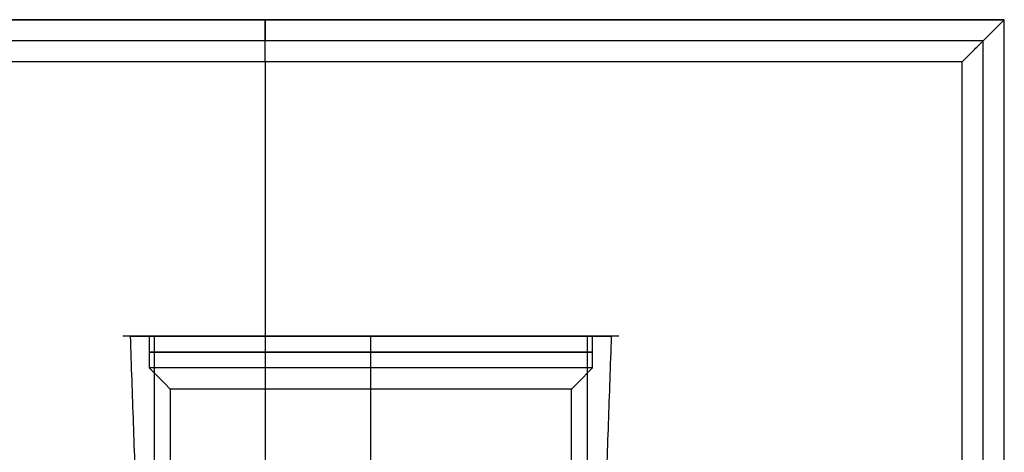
# Model space of a CAD drawing. Header units: centimetres. Extents: x -13.3 to 11.8, y -20.4 to 19.5.
# Tile 5 of 17: x -10.9 to -6.2, y 1.5 to 3.5. Entities that reach past the tile are written whole.
import ezdxf

# ---------------------------------------------------------------- set-up
doc = ezdxf.new("R2010")
doc.units = ezdxf.units.CM
doc.layers.add('Default', color=7, linetype='Continuous', true_color=0x000000)

# ---------------------------------------------------------------- blocks, each defined once
blk = doc.blocks.new('4322F21CRO_AF1')
at = {"layer": 'Default'}
for p, q in [((35, 35, 2.5), (-35, 35, 2.5)), ((0, 35), (0, 34)), ((0, 35), (0, 35, 5)), ((35, -35, 2.5), (35, 35, 2.5)), ((34, 34, 2.5), (-34, 34, 2.5)), ((0, 34), (0, 34, 5)), ((34, -34, 2.5), (34, 34, 2.5)), ((0, 33, 7), (0, 10.7, 7)), ((0, 33, 6), (0, 10.7, 6))]:
    blk.add_line(p, q, dxfattribs=at)
at = {"layer": 'Default', "extrusion": (-1, 0, 0)}
for radius in [2, 1]:
    blk.add_arc((-33, 5), radius, 90, 180, dxfattribs=at)
at = {"layer": 'Default'}
for points, degree in [([(35, 35), (0, 35), (-35, 35)], 2), ([(-35, 35, 5), (0, 35, 5), (35, 35, 5)], 2), ([(33, 33, 7), (33.185, 33.185, 7), (33.537, 33.537, 6.948), (33.986, 33.986, 6.761), (34.361, 34.361, 6.488), (34.653, 34.653, 6.154), (34.859, 34.859, 5.776), (34.976, 34.976, 5.386), (35, 35, 5.127), (35, 35, 5)], 3), ([(35, -35), (35, 0), (35, 35)], 2), ([(35, 35, 5), (35, 35, 2.5), (35, 35)], 2), ([(35, -35, 5), (35, 0, 5), (35, 35, 5)], 2), ([(34, 34, 5), (0, 34, 5), (-34, 34, 5)], 2), ([(34, 34), (0, 34), (-34, 34)], 2), ([(33, 33, 6), (33.103, 33.103, 6), (33.297, 33.297, 5.968), (33.543, 33.543, 5.854), (33.746, 33.746, 5.682), (33.894, 33.894, 5.472), (33.982, 33.982, 5.235), (34, 34, 5.077), (34, 34, 5)], 3), ([(34, -34, 5), (34, 0, 5), (34, 34, 5)], 2), ([(34, -34), (34, 0), (34, 34)], 2), ([(34, 34), (34, 34, 2.5), (34, 34, 5)], 2), ([(33, 33, 7), (0, 33, 7), (-33, 33, 7)], 2), ([(33, 33, 6), (0, 33, 6), (-33, 33, 6)], 2), ([(33, -33, 7), (33, 0, 7), (33, 33, 7)], 2), ([(33, -33, 6), (33, 0, 6), (33, 33, 6)], 2)]:
    blk.add_open_spline(points, degree=degree, dxfattribs=at)
blk = doc.blocks.new('M0145_RACC_CONICO_1_2_L34_R001415')
at = {"layer": 'Default'}
for p, q in [((-11.4, 34), (-10.5, 34)), ((0, 34, 11.4), (0, 34, 10.5)), ((0, 34, -10.5), (0, 34, -11.4)), ((0, 0.965, 10.246), (0, 34, 11.4)), ((0, 32.5, 10.5), (0, 34, 10.5)), ((0, 32.5, -10.5), (0, 34, -10.5)), ((0, 0.965, -10.246), (0, 34, -11.4)), ((10.5, 34), (11.4, 34)), ((0, 31.5, 9.5), (0, 32.5, 10.5)), ((0, 31.5, -9.5), (0, 32.5, -10.5)), ((0, 22, 9.5), (0, 31.5, 9.5)), ((0, 22, -9.5), (0, 31.5, -9.5)), ((-9.5, 22), (-8.25, 22)), ((0, 0, 8.25), (0, 22, 8.25)), ((0, 0, -8.25), (0, 22, -8.25)), ((0, 22, 9.5), (0, 22, 8.25)), ((0, 22, -8.25), (0, 22, -9.5)), ((8.25, 22), (9.5, 22)), ((-9.247, 0), (-8.25, 0)), ((0, 0, 9.247), (0, 0, 8.25)), ((0, 0, -8.25), (0, 0, -9.247)), ((8.25, 0), (9.247, 0))]:
    blk.add_line(p, q, dxfattribs=at)
at = {"layer": 'Default', "extrusion": (0, 1, 0)}
for centre, radius, start, end in [((0, 0, 34), 11.4, 0, 180), ((0, 0, 34), 11.4, 180, 0), ((0, 0, 33.25), 10.5, 0, 180), ((0, 0, 33.25), 10.5, 180, 0), ((0, 0, 32.5), 10.5, 180, 0), ((0, 0, 31.5), 9.5, 180, 0), ((0, 0, 26.75), 9.5, 0, 180), ((0, 0, 26.75), 9.5, 180, 0), ((0, 0, 22), 9.5, 0, 180), ((0, 0, 22), 9.5, 180, 0), ((0, 0, 17.483), 10.823, 180, 0), ((0, 0, 11), 8.25, 0, 180), ((0, 0, 11), 8.25, 180, 0), ((0, 0, 0.965), 10.246, 0, 180), ((0, 0), 9.247, 0, 180), ((0, 0), 9.247, 180, 0)]:
    blk.add_arc(centre, radius, start, end, dxfattribs=at)
at = {"layer": 'Default', "extrusion": (0, -1, 0)}
for centre, radius, start, end in [((0, 0, -34), 10.5, 0, 180), ((0, 0, -34), 10.5, 180, 0), ((0, 0, -32.5), 10.5, 0, 180), ((0, 0, -31.5), 9.5, 0, 180), ((0, 0, -22), 8.25, 0, 180), ((0, 0, -22), 8.25, 180, 0), ((0, 0, -0.965), 10.246, 180, 0), ((0, 0), 8.25, 0, 180), ((0, 0), 8.25, 180, 0)]:
    blk.add_arc(centre, radius, start, end, dxfattribs=at)
at = {"layer": 'Default'}
for centre, start, end in [((-9.247, 1), 182, 270), ((9.247, 1), 270, 358)]:
    blk.add_arc(centre, 1, start, end, dxfattribs=at)
at = {"layer": 'Default', "extrusion": (-0.009473, 0, -0.999955)}
blk.add_arc((9.247, 1), 1, 270, 358, dxfattribs=at)
at = {"layer": 'Default', "extrusion": (0.999955, 0, -0.009473)}
blk.add_arc((1, -9.247), 1, 180, 268, dxfattribs=at)
at = {"layer": 'Default', "extrusion": (-0.999955, 0, 0.009473)}
blk.add_arc((-1, 9.247), 1, 0, 88, dxfattribs=at)
at = {"layer": 'Default', "extrusion": (0.009473, 0, 0.999955)}
blk.add_arc((9.247, 1), 1, 270, 358, dxfattribs=at)
at = {"layer": 'Default'}
for points in [[(-11.4, 34), (-10.823, 17.483), (-10.246, 0.965)], [(-10.5, 34), (-10.5, 33.25), (-10.5, 32.5)], [(10.246, 0.965), (10.823, 17.483), (11.4, 34)], [(10.5, 32.5), (10.5, 33.25), (10.5, 34)], [(-10.5, 32.5), (-10, 32), (-9.5, 31.5)], [(9.5, 31.5), (10, 32), (10.5, 32.5)], [(-9.5, 31.5), (-9.5, 26.75), (-9.5, 22)], [(9.5, 22), (9.5, 26.75), (9.5, 31.5)], [(-8.25, 22), (-8.25, 11), (-8.25, 0)], [(8.25, 0), (8.25, 11), (8.25, 22)]]:
    blk.add_open_spline(points, degree=2, dxfattribs=at)
blk = doc.blocks.new('6452N_FLES_FC1_2_FC1_2_NEW_ASM2324')
at = {"layer": 'Default'}
blk.add_blockref('M0145_RACC_CONICO_1_2_L34_R001415', (0, 0), dxfattribs=at)
blk = doc.blocks.new('Z220318')
at = {"layer": 'Default'}
for p, q in [((0, 10.25), (0, 11.75)), ((-11.75, 0), (-10.25, 0)), ((-10.25, 0, -9), (-10.25, 0)), ((10.25, 0), (11.75, 0)), ((10.25, 0, -9), (10.25, 0)), ((0, -11.75), (0, -10.25))]:
    blk.add_line(p, q, dxfattribs=at)
at = {"layer": 'Default', "extrusion": (0, 0, -1)}
for start, end in [(270, 90), (90, 270)]:
    blk.add_arc((0, 0), 10.25, start, end, dxfattribs=at)
at = {"layer": 'Default'}
for points in [[(0, 10.25, -9), (0, 10.25, -4.5), (0, 10.25)], [(0, -10.25), (0, -10.25, -4.5), (0, -10.25, -9)]]:
    blk.add_open_spline(points, degree=2, dxfattribs=at)
blk = doc.blocks.new('F3989WX9_ASM')
at = {"layer": 'Default'}
for name, p in [('4322F21CRO_AF1', (-97.5, 0, 90)), ('6452N_FLES_FC1_2_FC1_2_NEW_ASM2324', (-92.5, -14, 171))]:
    blk.add_blockref(name, p, dxfattribs=at)
at = {"layer": 'Default', "extrusion": (0, 1, 0), "rotation": 270}
blk.add_blockref('Z220318', (92.5, 171, 20), dxfattribs=at)

msp = doc.modelspace()

# ---------------------------------------------------------------- block references
at = {"layer": 'Default', "xscale": 0.1, "yscale": 0.1, "zscale": 0.1}
msp.add_blockref('F3989WX9_ASM', (0, 0), dxfattribs=at)

doc.saveas('drawing.dxf')
